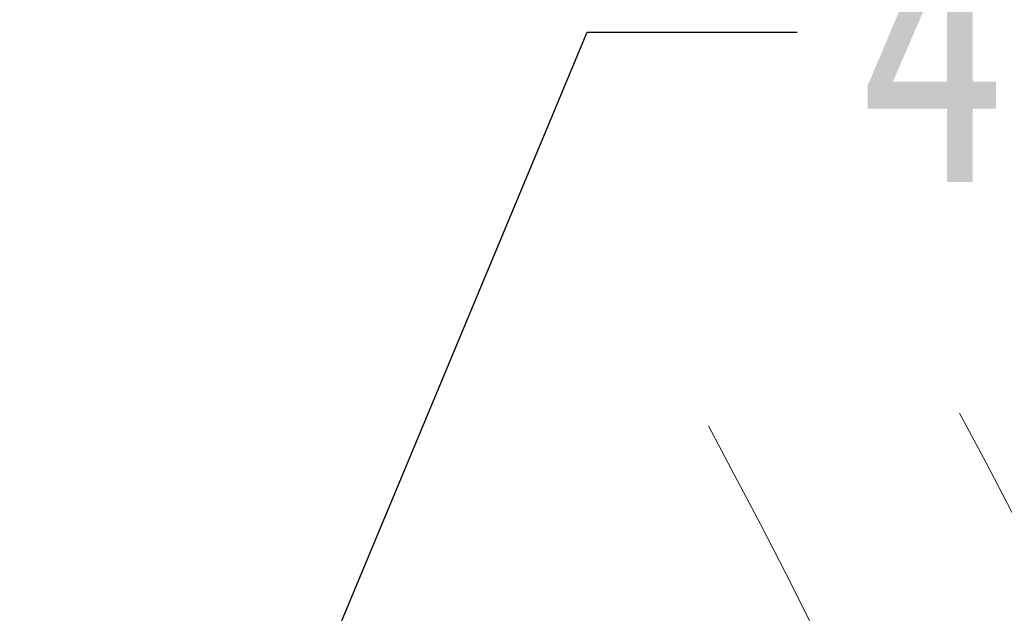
# Model space of a CAD drawing. Header units: millimetres. Extents: x 1678 to 3141, y 466 to 1499.
# Tile 65 of 81: x 2814 to 2858, y 1314 to 1340. Entities that reach past the tile are written whole.
import ezdxf

# ---------------------------------------------------------------- set-up
doc = ezdxf.new("R2010")
doc.units = ezdxf.units.MM
doc.linetypes.add('PHANTOM2', pattern=[31.75, 15.875, -3.175, 3.175, -3.175, 3.175, -3.175])
doc.styles.get("Standard").update_dxf_attribs({"font": '仿宋_GB2312.ttf', "width": 0.8})
doc.dimstyles.new('ISO-25.1', dxfattribs={"dimtxt": 6, "dimasz": 5, "dimexe": 3.5, "dimexo": 0.625, "dimgap": 1.5, "dimtad": 1, "dimtoh": 1, "dimtxsty": 'Standard', "dimcen": 2.5, "dimadec": 0, "dimazin": 0, "dimtfac": 1, "dimtmove": 0, "dimatfit": 3, "dimfxl": 0, "dimarcsym": 0})

msp = doc.modelspace()

# ---------------------------------------------------------------- linework, layer by layer
at = {"color": 3, "linetype": 'PHANTOM2', "lineweight": 9, "ltscale": 1.030123}
for points in [[(2855.638, 1322.976), (2866.211, 1288.738), (2842.546, 1243.928), (2853.119, 1209.69)], [(2844.495, 1322.408), (2855.068, 1288.17), (2831.403, 1243.36), (2841.976, 1209.122)]]:
    msp.add_spline(points, degree=3, dxfattribs=at)

# ---------------------------------------------------------------- texts
at = {"color": 5, "lineweight": 9, "insert": (2851.155, 1345.339), "char_height": 12.1, "width": 1.815, "attachment_point": 1}
msp.add_mtext('4', dxfattribs=at)

# ---------------------------------------------------------------- leaders
at = {"color": 5, "lineweight": 9}
msp.add_leader([(2816.424, 1285.445), (2839.107, 1339.894), (2848.433, 1339.894)], dimstyle='ISO-25.1', override={"dimgap": 1.5, "dimtad": 0, "dimldrblk": 'Dot'}, dxfattribs=at)

doc.saveas('drawing.dxf')
